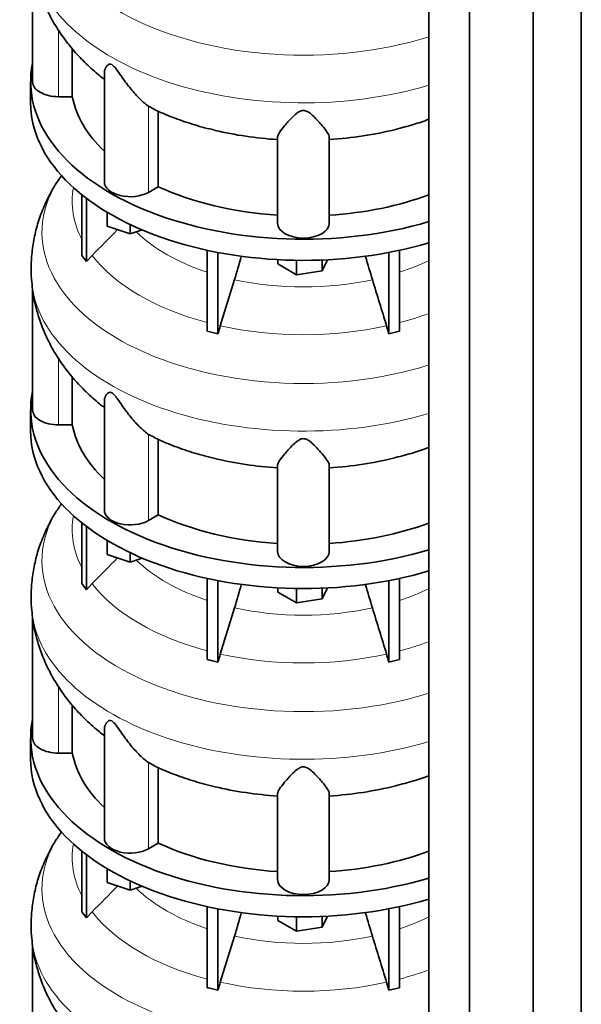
# Model space of a CAD drawing. Header units: millimetres. Extents: x 434 to 1326, y -2761 to 1974.
# Tile 10 of 33: x 1028 to 1321, y -1819 to -1305. Entities that reach past the tile are written whole.
import ezdxf

# ---------------------------------------------------------------- set-up
doc = ezdxf.new("R2010")
doc.units = ezdxf.units.MM
doc.layers.add('MID_344-7', color=7, linetype='Continuous')
doc.layers.add('VSI344_DIFFUSORE', color=7, linetype='Continuous')

# ---------------------------------------------------------------- blocks, each defined once
blk = doc.blocks.new('SE4')
at = {"layer": 'MID_344-7', "color": 7, "linetype": 'Continuous', "lineweight": 35}
for p, q in [((1321.41, -2415.13), (1321.41, -1189.71)), ((1296.35, -2434.33), (1296.35, -1208.68)), ((1241.8, -1212.99), (1241.8, -2438.72)), ((1263.09, -2448.8), (1263.09, -1223.15))]:
    blk.add_line(p, q, dxfattribs=at)
at = {"layer": 'VSI344_DIFFUSORE', "color": 7, "linetype": 'Continuous', "lineweight": 35}
for p, q in [((1034.78, -1273.68), (1034.78, -1337.04)), ((1055.53, -1344.84), (1055.53, -1319.77)), ((1033.78, -1337.04), (1033.78, -1348.06)), ((1072.27, -1332.55), (1072.27, -1389.3)), ((1055.53, -1344.84), (1048.28, -1344.84)), ((1098.3, -1351.29), (1095.32, -1349.82)), ((1100.45, -1391.85), (1100.45, -1352.35)), ((1162.78, -1410.94), (1162.78, -1365.95)), ((1189.78, -1410.94), (1189.78, -1365.95)), ((1100.45, -1391.85), (1095.32, -1394.81)), ((1060.57, -1427.72), (1060.57, -1396.08)), ((1062.87, -1430.92), (1062.87, -1397.88)), ((1073.77, -1412.48), (1073.77, -1405.21)), ((1085.77, -1416.48), (1073.77, -1412.48)), ((1085.77, -1416.48), (1085.77, -1411.61)), ((1092.01, -1414.41), (1085.77, -1416.48)), ((1060.57, -1427.72), (1062.87, -1430.92)), ((1062.87, -1430.92), (1065.87, -1427.75)), ((1126.06, -1467.4), (1126.06, -1425.06)), ((1131.6, -1468.73), (1131.6, -1426.19)), ((1162.9, -1432.2), (1162.9, -1429.97)), ((1220.96, -1468.73), (1220.96, -1426.19)), ((1226.51, -1467.4), (1226.51, -1425.06)), ((1172.7, -1437.86), (1162.9, -1432.2)), ((1172.7, -1437.86), (1172.7, -1430.31)), ((1188.76, -1430.02), (1186.08, -1435.79)), ((1186.08, -1435.79), (1186.08, -1430.14)), ((1186.08, -1435.79), (1172.7, -1437.86)), ((1034.78, -1445.14), (1034.78, -1508.51)), ((1140.27, -1440.42), (1132.84, -1464.54)), ((1219.72, -1464.54), (1220.96, -1468.73)), ((1220.96, -1468.73), (1226.51, -1467.4)), ((1055.53, -1516.3), (1055.53, -1491.24)), ((1072.27, -1504.01), (1072.27, -1560.76)), ((1033.78, -1508.51), (1033.78, -1519.53)), ((1055.53, -1516.3), (1048.28, -1516.3)), ((1098.3, -1522.76), (1095.32, -1521.28)), ((1100.45, -1563.31), (1100.45, -1523.81)), ((1162.78, -1582.41), (1162.78, -1537.41)), ((1189.78, -1582.41), (1189.78, -1537.41)), ((1100.45, -1563.31), (1095.32, -1566.27)), ((1060.57, -1599.18), (1060.57, -1567.55)), ((1062.87, -1602.38), (1062.87, -1569.34)), ((1073.77, -1583.95), (1073.77, -1576.68)), ((1085.77, -1587.95), (1073.77, -1583.95)), ((1085.77, -1587.95), (1085.77, -1583.07)), ((1092.01, -1585.87), (1085.77, -1587.95)), ((1060.57, -1599.18), (1062.87, -1602.38)), ((1062.87, -1602.38), (1065.87, -1599.21)), ((1126.06, -1638.87), (1126.06, -1596.52)), ((1131.6, -1640.19), (1131.6, -1597.65)), ((1220.96, -1640.19), (1220.96, -1597.65)), ((1226.51, -1638.87), (1226.51, -1596.52)), ((1162.9, -1603.66), (1162.9, -1601.44)), ((1172.7, -1609.32), (1162.9, -1603.66)), ((1172.7, -1609.32), (1172.7, -1601.77)), ((1188.76, -1601.48), (1186.08, -1607.25)), ((1186.08, -1607.25), (1186.08, -1601.61)), ((1186.08, -1607.25), (1172.7, -1609.32)), ((1140.27, -1611.89), (1132.84, -1636)), ((1034.78, -1616.61), (1034.78, -1679.97)), ((1219.72, -1636), (1220.96, -1640.19)), ((1220.96, -1640.19), (1226.51, -1638.87)), ((1055.53, -1687.76), (1055.53, -1662.7)), ((1072.27, -1675.47), (1072.27, -1732.23)), ((1033.78, -1679.97), (1033.78, -1690.99)), ((1055.53, -1687.76), (1048.28, -1687.76)), ((1098.3, -1694.22), (1095.32, -1692.75)), ((1100.45, -1734.78), (1100.45, -1695.28)), ((1162.78, -1753.87), (1162.78, -1708.88)), ((1189.78, -1753.87), (1189.78, -1708.88)), ((1100.45, -1734.78), (1095.32, -1737.74)), ((1060.57, -1770.65), (1060.57, -1739.01)), ((1062.87, -1773.85), (1062.87, -1740.8)), ((1073.77, -1755.41), (1073.77, -1748.14)), ((1085.77, -1759.41), (1073.77, -1755.41)), ((1085.77, -1759.41), (1085.77, -1754.54)), ((1092.01, -1757.34), (1085.77, -1759.41)), ((1126.06, -1810.33), (1126.06, -1767.99)), ((1131.6, -1811.66), (1131.6, -1769.12)), ((1220.96, -1811.66), (1220.96, -1769.12)), ((1226.51, -1810.33), (1226.51, -1767.99)), ((1060.57, -1770.65), (1062.87, -1773.85)), ((1062.87, -1773.85), (1065.87, -1770.67)), ((1162.9, -1775.13), (1162.9, -1772.9)), ((1172.7, -1780.79), (1172.7, -1773.24)), ((1188.76, -1772.95), (1186.08, -1778.72)), ((1186.08, -1778.72), (1186.08, -1773.07)), ((1172.7, -1780.79), (1162.9, -1775.13)), ((1186.08, -1778.72), (1172.7, -1780.79)), ((1140.27, -1783.35), (1132.84, -1807.47)), ((1034.78, -1788.07), (1034.78, -1851.43)), ((1219.72, -1807.47), (1220.96, -1811.66)), ((1220.96, -1811.66), (1226.51, -1810.33))]:
    blk.add_line(p, q, dxfattribs=at)
at = {"layer": 'VSI344_DIFFUSORE', "color": 4, "linetype": 'Continuous', "lineweight": 9}
for p, q in [((1048.28, -1344.84), (1048.28, -1309.91)), ((1095.32, -1394.81), (1095.32, -1349.82)), ((1048.28, -1516.3), (1048.28, -1481.38)), ((1095.32, -1566.27), (1095.32, -1521.28)), ((1048.28, -1687.76), (1048.28, -1652.84)), ((1095.32, -1737.74), (1095.32, -1692.75))]:
    blk.add_line(p, q, dxfattribs=at)
for centre, major_axis, start_param, end_param in [((1176.28, -1244.32), (136.58, 0), 2.759841, 5.212737), ((1176.28, -1266), (-142.13, 0), 0.049778, 2.049895), ((1176.28, -1415.79), (136.58, 0), 2.759841, 5.212737), ((1176.28, -1399.46), (120.79, 0), 3.038624, 3.432735), ((1176.28, -1385.7), (-101.4, 0), 0.532702, 1.052595), ((1176.28, -1399.46), (-120.79, 0), 0.417538, 1.141984), ((1176.28, -1385.7), (101.4, 0), -1.052595, -0.868255), ((1176.28, -1437.47), (-142.13, 0), 0.049778, 2.049895), ((1176.28, -1385.7), (-101.4, 0), 1.207688, 1.933905), ((1176.28, -1399.46), (120.79, 0), -1.141984, -0.997489), ((1176.28, -1399.46), (-120.79, 0), 1.202936, 1.938657), ((1176.28, -1587.25), (136.58, 0), 2.759841, 5.212737), ((1176.28, -1570.93), (120.79, 0), 3.038624, 3.432735), ((1176.28, -1557.16), (-101.4, 0), 0.532702, 1.052595), ((1176.28, -1570.93), (-120.79, 0), 0.417538, 1.141984), ((1176.28, -1557.16), (101.4, 0), -1.052595, -0.868255), ((1176.28, -1608.93), (-142.13, 0), 0.049778, 2.049895), ((1176.28, -1557.16), (-101.4, 0), 1.207688, 1.933905), ((1176.28, -1570.93), (120.79, 0), -1.141984, -0.997489), ((1176.28, -1570.93), (-120.79, 0), 1.202936, 1.938657), ((1176.28, -1758.72), (136.58, 0), 2.759841, 5.212737), ((1176.28, -1742.39), (120.79, 0), 3.038624, 3.432735), ((1176.28, -1728.63), (-101.4, 0), 0.532702, 1.052595), ((1176.28, -1742.39), (-120.79, 0), 0.417538, 1.141984), ((1176.28, -1728.63), (101.4, 0), -1.052595, -0.868255), ((1176.28, -1780.39), (-142.13, 0), 0.049778, 2.049895), ((1176.28, -1728.63), (-101.4, 0), 1.207688, 1.933905), ((1176.28, -1742.39), (120.79, 0), -1.141984, -0.997489), ((1176.28, -1742.39), (-120.79, 0), 1.202936, 1.938657)]:
    blk.add_ellipse(centre, major_axis=major_axis, ratio=0.57735, start_param=start_param, end_param=end_param, dxfattribs=at)
at = {"layer": 'VSI344_DIFFUSORE', "color": 7, "linetype": 'Continuous', "lineweight": 35}
for centre, major_axis, start_param, end_param in [((1176.28, -1337.04), (142.5, 0), 3.023053, 5.190143), ((1048.28, -1337.04), (13.5, 0), 3.141581, 4.712389), ((1176.28, -1337.04), (-121.5, 0), 0.111341, 0.543224), ((1176.28, -1348.06), (142.5, 0), 3.141593, 5.190143), ((1176.28, -1297.54), (-121.5, 0), 1.180593, 1.459455), ((1176.28, -1297.54), (121.5, 0), 4.82373, 5.120026), ((1085.77, -1389.3), (13.5, 0), 3.141581, 5.497787), ((1176.28, -1337.04), (-121.5, 0), 0.896739, 1.459455), ((1176.28, -1337.04), (121.5, 0), 4.82373, 5.281941), ((1176.28, -1410.94), (13.5, 0), 3.141593, 6.283185), ((1176.28, -1508.51), (142.5, 0), 3.023053, 5.190143), ((1048.28, -1508.51), (13.5, 0), 3.141581, 4.712389), ((1176.28, -1508.51), (-121.5, 0), 0.111341, 0.543224), ((1176.28, -1519.53), (142.5, 0), 3.141593, 5.190143), ((1176.28, -1469.01), (-121.5, 0), 1.180593, 1.459455), ((1176.28, -1469.01), (121.5, 0), 4.82373, 5.120026), ((1085.77, -1560.76), (13.5, 0), 3.141581, 5.497787), ((1176.28, -1508.51), (-121.5, 0), 0.896739, 1.459455), ((1176.28, -1508.51), (121.5, 0), 4.82373, 5.281941), ((1176.28, -1582.41), (13.5, 0), 3.141593, 6.283185), ((1176.28, -1679.97), (142.5, 0), 3.023053, 5.190143), ((1048.28, -1679.97), (13.5, 0), 3.141581, 4.712389), ((1176.28, -1690.99), (142.5, 0), 3.141593, 5.190143), ((1176.28, -1679.97), (-121.5, 0), 0.111341, 0.543224), ((1176.28, -1640.47), (-121.5, 0), 1.180593, 1.459455), ((1176.28, -1640.47), (121.5, 0), 4.82373, 5.120026), ((1085.77, -1732.23), (13.5, 0), 3.141581, 5.497787), ((1176.28, -1679.97), (-121.5, 0), 0.896739, 1.459455), ((1176.28, -1679.97), (121.5, 0), 4.82373, 5.281941), ((1176.28, -1753.87), (13.5, 0), 3.141593, 6.283185)]:
    blk.add_ellipse(centre, major_axis=major_axis, ratio=0.57735, start_param=start_param, end_param=end_param, dxfattribs=at)
for points, knots in [([(1034.43, -1270.08), (1034.58, -1272.02), (1034.94, -1276.27), (1036.5, -1283.68), (1038.95, -1291.68), (1042.21, -1299.5), (1046.22, -1307.03), (1050.98, -1314.26), (1056.49, -1321.18), (1062.69, -1327.71), (1068.19, -1332.65), (1071.37, -1335.13), (1072.23, -1335.79)], [0, 0, 0, 0, 0.0638942, 0.1651225, 0.2663931, 0.3681981, 0.4710413, 0.5754288, 0.6818454, 0.7907092, 0.9023034, 0.9420387, 0.9420387, 0.9420387, 0.9420387]), ([(1095.32, -1349.82), (1093.95, -1348.84), (1092.43, -1347.56), (1089.3, -1344.49), (1087.69, -1342.71), (1084.55, -1338.87), (1083, -1336.77), (1080.64, -1333.41), (1079.86, -1332.25), (1078.6, -1330.52), (1078.16, -1329.94), (1077.21, -1328.85), (1076.67, -1328.33), (1075.65, -1327.78), (1075.22, -1327.76), (1074.53, -1327.92), (1074.26, -1328.1), (1073.55, -1328.69), (1073.22, -1329.19), (1072.49, -1330.63), (1072.27, -1331.6), (1072.27, -1332.56)], [0, 0, 0, 0, 0.125, 0.125, 0.25, 0.25, 0.375, 0.375, 0.4375, 0.4375, 0.46875, 0.46875, 0.5, 0.5, 0.53125, 0.53125, 0.5625, 0.5625, 0.625, 0.625, 0.7387976, 0.7387976, 0.7387976, 0.7387976]), ([(1098.24, -1351.42), (1100.43, -1352.44), (1105.26, -1354.69), (1114.22, -1357.96), (1123.06, -1360.73), (1128.15, -1361.9), (1130.2, -1362.37)], [0, 0, 0, 0, 0.199055, 0.516622, 0.834033, 1, 1, 1, 1]), ([(1189.78, -1365.95), (1189.78, -1365.3), (1189.38, -1364.47), (1188.07, -1362.47), (1187.15, -1361.3), (1184.99, -1358.72), (1183.74, -1357.29), (1181.51, -1355.03), (1180.71, -1354.25), (1179.3, -1353.16), (1178.8, -1352.81), (1177.62, -1352.22), (1176.91, -1352), (1175.47, -1352.04), (1174.79, -1352.29), (1173.64, -1352.89), (1173.15, -1353.24), (1171.76, -1354.34), (1170.98, -1355.11), (1168.78, -1357.34), (1167.53, -1358.77), (1165.37, -1361.34), (1164.49, -1362.48), (1163.19, -1364.47), (1162.78, -1365.31), (1162.78, -1365.95)], [0, 0, 0, 0, 0.125, 0.125, 0.25, 0.25, 0.375, 0.375, 0.4375, 0.4375, 0.46875, 0.46875, 0.5, 0.5, 0.53125, 0.53125, 0.5625, 0.5625, 0.625, 0.625, 0.75, 0.75, 0.875, 0.875, 1, 1, 1, 1]), ([(1224.39, -1361.92), (1227.82, -1361.04), (1233.36, -1359.59), (1239.1, -1357.63), (1241.83, -1356.64)], [0, 0, 0, 0, 0.2985739, 0.5693357, 0.5693357, 0.5693357, 0.5693357]), ([(1049.77, -1386.28), (1048.58, -1387.96), (1045.93, -1391.72), (1042.12, -1398.88), (1038.68, -1407.1), (1036.17, -1415.52), (1034.58, -1424.01), (1033.96, -1432.38), (1033.95, -1438.47), (1034.33, -1441.33), (1034.37, -1441.6)], [0, 0, 0, 0, 0.095644, 0.252488, 0.40522, 0.554387, 0.700643, 0.84467, 0.987159, 1, 1, 1, 1]), ([(1140.27, -1440.42), (1141.48, -1436.47), (1142.66, -1432.46), (1143.83, -1428.22), (1143.87, -1428.06), (1143.92, -1427.91)], [0, 0, 0, 0, 0.5, 0.5, 0.5190438, 0.5190438, 0.5190438, 0.5190438]), ([(1212.3, -1440.42), (1211.08, -1436.47), (1209.91, -1432.46), (1208.73, -1428.23), (1208.69, -1428.08), (1208.65, -1427.93)], [0, 0, 0, 0, 0.5, 0.5, 0.5181821, 0.5181821, 0.5181821, 0.5181821]), ([(1034.43, -1441.54), (1034.58, -1443.48), (1034.94, -1447.74), (1036.5, -1455.14), (1038.95, -1463.15), (1042.21, -1470.97), (1046.22, -1478.49), (1050.98, -1485.72), (1056.49, -1492.65), (1062.69, -1499.17), (1068.19, -1504.11), (1071.37, -1506.59), (1072.23, -1507.25)], [0, 0, 0, 0, 0.0638942, 0.1651225, 0.2663931, 0.3681981, 0.4710413, 0.5754288, 0.6818454, 0.7907092, 0.9023034, 0.9420387, 0.9420387, 0.9420387, 0.9420387]), ([(1095.32, -1521.28), (1093.95, -1520.3), (1092.43, -1519.02), (1089.3, -1515.95), (1087.69, -1514.18), (1084.55, -1510.33), (1083, -1508.23), (1080.64, -1504.87), (1079.86, -1503.71), (1078.6, -1501.99), (1078.16, -1501.41), (1077.21, -1500.31), (1076.67, -1499.79), (1075.65, -1499.24), (1075.22, -1499.22), (1074.53, -1499.39), (1074.26, -1499.56), (1073.55, -1500.16), (1073.22, -1500.66), (1072.49, -1502.09), (1072.27, -1503.07), (1072.27, -1504.02)], [0, 0, 0, 0, 0.125, 0.125, 0.25, 0.25, 0.375, 0.375, 0.4375, 0.4375, 0.46875, 0.46875, 0.5, 0.5, 0.53125, 0.53125, 0.5625, 0.5625, 0.625, 0.625, 0.7387976, 0.7387976, 0.7387976, 0.7387976]), ([(1098.24, -1522.88), (1100.43, -1523.91), (1105.26, -1526.15), (1114.22, -1529.43), (1123.06, -1532.19), (1128.15, -1533.37), (1130.2, -1533.83)], [0, 0, 0, 0, 0.199055, 0.516622, 0.834033, 1, 1, 1, 1]), ([(1189.78, -1537.41), (1189.78, -1536.77), (1189.38, -1535.94), (1188.07, -1533.93), (1187.15, -1532.76), (1184.99, -1530.19), (1183.74, -1528.76), (1181.51, -1526.49), (1180.71, -1525.72), (1179.3, -1524.63), (1178.8, -1524.27), (1177.62, -1523.69), (1176.91, -1523.46), (1175.47, -1523.5), (1174.79, -1523.75), (1173.64, -1524.35), (1173.15, -1524.71), (1171.76, -1525.81), (1170.98, -1526.57), (1168.78, -1528.81), (1167.53, -1530.24), (1165.37, -1532.81), (1164.49, -1533.95), (1163.19, -1535.93), (1162.78, -1536.77), (1162.78, -1537.41)], [0, 0, 0, 0, 0.125, 0.125, 0.25, 0.25, 0.375, 0.375, 0.4375, 0.4375, 0.46875, 0.46875, 0.5, 0.5, 0.53125, 0.53125, 0.5625, 0.5625, 0.625, 0.625, 0.75, 0.75, 0.875, 0.875, 1, 1, 1, 1]), ([(1224.39, -1533.39), (1227.82, -1532.5), (1233.36, -1531.05), (1239.1, -1529.1), (1241.83, -1528.11)], [0, 0, 0, 0, 0.2985739, 0.5693357, 0.5693357, 0.5693357, 0.5693357]), ([(1049.77, -1557.75), (1048.58, -1559.42), (1045.93, -1563.18), (1042.12, -1570.35), (1038.68, -1578.57), (1036.17, -1586.99), (1034.58, -1595.47), (1033.96, -1603.85), (1033.95, -1609.94), (1034.33, -1612.79), (1034.37, -1613.06)], [0, 0, 0, 0, 0.095644, 0.252488, 0.40522, 0.554387, 0.700643, 0.84467, 0.987159, 1, 1, 1, 1]), ([(1140.27, -1611.89), (1141.48, -1607.94), (1142.66, -1603.92), (1143.83, -1599.68), (1143.87, -1599.53), (1143.92, -1599.37)], [0, 0, 0, 0, 0.5, 0.5, 0.5190438, 0.5190438, 0.5190438, 0.5190438]), ([(1212.3, -1611.89), (1211.08, -1607.94), (1209.91, -1603.92), (1208.73, -1599.69), (1208.69, -1599.54), (1208.65, -1599.39)], [0, 0, 0, 0, 0.5, 0.5, 0.5181821, 0.5181821, 0.5181821, 0.5181821]), ([(1034.43, -1613.01), (1034.58, -1614.95), (1034.94, -1619.2), (1036.5, -1626.61), (1038.95, -1634.61), (1042.21, -1642.43), (1046.22, -1649.96), (1050.98, -1657.19), (1056.49, -1664.11), (1062.69, -1670.64), (1068.19, -1675.57), (1071.37, -1678.06), (1072.23, -1678.71)], [0, 0, 0, 0, 0.0638942, 0.1651225, 0.2663931, 0.3681981, 0.4710413, 0.5754288, 0.6818454, 0.7907092, 0.9023034, 0.9420387, 0.9420387, 0.9420387, 0.9420387]), ([(1095.32, -1692.75), (1093.95, -1691.77), (1092.43, -1690.48), (1089.3, -1687.42), (1087.69, -1685.64), (1084.55, -1681.8), (1083, -1679.7), (1080.64, -1676.34), (1079.86, -1675.18), (1078.6, -1673.45), (1078.16, -1672.87), (1077.21, -1671.78), (1076.67, -1671.26), (1075.65, -1670.71), (1075.22, -1670.69), (1074.53, -1670.85), (1074.26, -1671.02), (1073.55, -1671.62), (1073.22, -1672.12), (1072.49, -1673.55), (1072.27, -1674.53), (1072.27, -1675.48)], [0, 0, 0, 0, 0.125, 0.125, 0.25, 0.25, 0.375, 0.375, 0.4375, 0.4375, 0.46875, 0.46875, 0.5, 0.5, 0.53125, 0.53125, 0.5625, 0.5625, 0.625, 0.625, 0.7387976, 0.7387976, 0.7387976, 0.7387976]), ([(1098.24, -1694.34), (1100.43, -1695.37), (1105.26, -1697.62), (1114.22, -1700.89), (1123.06, -1703.66), (1128.15, -1704.83), (1130.2, -1705.3)], [0, 0, 0, 0, 0.199055, 0.516622, 0.834033, 1, 1, 1, 1]), ([(1189.78, -1708.88), (1189.78, -1708.23), (1189.38, -1707.4), (1188.07, -1705.4), (1187.15, -1704.23), (1184.99, -1701.65), (1183.74, -1700.22), (1181.51, -1697.96), (1180.71, -1697.18), (1179.3, -1696.09), (1178.8, -1695.74), (1177.62, -1695.15), (1176.91, -1694.93), (1175.47, -1694.97), (1174.79, -1695.21), (1173.64, -1695.82), (1173.15, -1696.17), (1171.76, -1697.27), (1170.98, -1698.04), (1168.78, -1700.27), (1167.53, -1701.7), (1165.37, -1704.27), (1164.49, -1705.41), (1163.19, -1707.39), (1162.78, -1708.24), (1162.78, -1708.88)], [0, 0, 0, 0, 0.125, 0.125, 0.25, 0.25, 0.375, 0.375, 0.4375, 0.4375, 0.46875, 0.46875, 0.5, 0.5, 0.53125, 0.53125, 0.5625, 0.5625, 0.625, 0.625, 0.75, 0.75, 0.875, 0.875, 1, 1, 1, 1]), ([(1224.39, -1704.85), (1227.82, -1703.96), (1233.36, -1702.52), (1239.1, -1700.56), (1241.83, -1699.57)], [0, 0, 0, 0, 0.2985739, 0.5693357, 0.5693357, 0.5693357, 0.5693357]), ([(1049.77, -1729.21), (1048.58, -1730.88), (1045.93, -1734.65), (1042.12, -1741.81), (1038.68, -1750.03), (1036.17, -1758.45), (1034.58, -1766.94), (1033.96, -1775.31), (1033.95, -1781.4), (1034.33, -1784.25), (1034.37, -1784.53)], [0, 0, 0, 0, 0.095644, 0.252488, 0.40522, 0.554387, 0.700643, 0.84467, 0.987159, 1, 1, 1, 1]), ([(1140.27, -1783.35), (1141.48, -1779.4), (1142.66, -1775.39), (1143.83, -1771.15), (1143.87, -1770.99), (1143.92, -1770.84)], [0, 0, 0, 0, 0.5, 0.5, 0.5190438, 0.5190438, 0.5190438, 0.5190438]), ([(1212.3, -1783.35), (1211.08, -1779.4), (1209.91, -1775.39), (1208.73, -1771.15), (1208.69, -1771.01), (1208.65, -1770.86)], [0, 0, 0, 0, 0.5, 0.5, 0.5181821, 0.5181821, 0.5181821, 0.5181821]), ([(1034.43, -1784.47), (1034.58, -1786.41), (1034.94, -1790.67), (1036.5, -1798.07), (1038.95, -1806.08), (1042.21, -1813.9), (1046.22, -1821.42), (1050.98, -1828.65), (1056.49, -1835.57), (1062.69, -1842.1), (1068.19, -1847.04), (1071.37, -1849.52), (1072.23, -1850.18)], [0, 0, 0, 0, 0.0638942, 0.1651225, 0.2663931, 0.3681981, 0.4710413, 0.5754288, 0.6818454, 0.7907092, 0.9023034, 0.9420387, 0.9420387, 0.9420387, 0.9420387])]:
    blk.add_open_spline(points, degree=3, knots=knots, dxfattribs=at)
for points in [[(1065.87, -1427.75), (1070.32, -1423.26), (1074.77, -1418.78), (1079.22, -1414.3)], [(1212.3, -1440.42), (1214.77, -1448.46), (1217.25, -1456.5), (1219.72, -1464.54)], [(1132.84, -1464.54), (1132.42, -1465.92), (1132, -1467.32), (1131.6, -1468.73)], [(1131.6, -1468.73), (1129.76, -1468.25), (1127.9, -1467.8), (1126.06, -1467.4)], [(1065.87, -1599.21), (1070.32, -1594.73), (1074.77, -1590.25), (1079.22, -1585.76)], [(1212.3, -1611.89), (1214.77, -1619.93), (1217.25, -1627.96), (1219.72, -1636)], [(1131.6, -1640.19), (1129.76, -1639.71), (1127.9, -1639.27), (1126.06, -1638.87)], [(1132.84, -1636), (1132.42, -1637.39), (1132, -1638.79), (1131.6, -1640.19)], [(1065.87, -1770.67), (1070.32, -1766.19), (1074.77, -1761.71), (1079.22, -1757.23)], [(1212.3, -1783.35), (1214.77, -1791.39), (1217.25, -1799.43), (1219.72, -1807.47)], [(1131.6, -1811.66), (1129.76, -1811.17), (1127.9, -1810.73), (1126.06, -1810.33)], [(1132.84, -1807.47), (1132.42, -1808.85), (1132, -1810.25), (1131.6, -1811.66)]]:
    blk.add_open_spline(points, degree=3, dxfattribs=at)

msp = doc.modelspace()

# ---------------------------------------------------------------- block references
msp.add_blockref('SE4', (0, 0))

doc.saveas('drawing.dxf')
